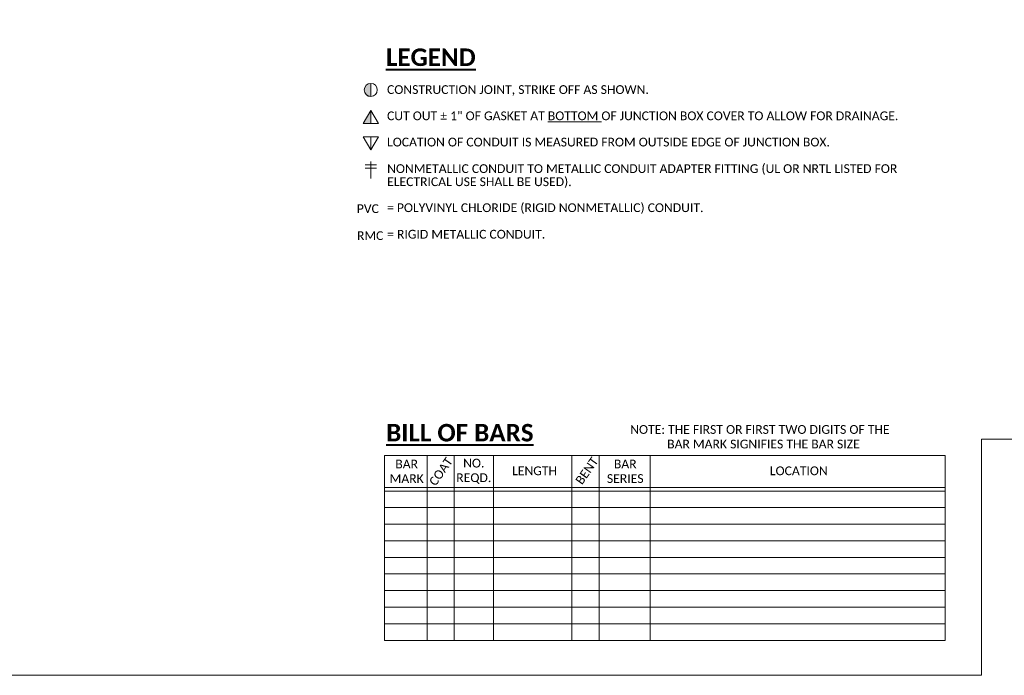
# Model space of a CAD drawing. Extents: x -1659 to -530, y -2368 to -1849.
# Tile 2 of 6: x -1263 to -1095, y -2368 to -2255. Entities that reach past the tile are written whole.
import ezdxf

# ---------------------------------------------------------------- set-up
doc = ezdxf.new("R2010")
doc.units = 0
doc.header["$MEASUREMENT"] = 0
doc.layers.add('B_ANNO_NOPLOT', color=47, linetype='Continuous', lineweight=18, plot=False)
for name, color, linetype, lineweight in [('B_ANNO_SYMB', 7, 'Continuous', 18), ('B_ANNO_TEXT', 7, 'Continuous', 18), ('B_ANNO_TEXT_TITLE', 7, 'Continuous', 40)]:
    doc.layers.add(name, color=color, linetype=linetype, lineweight=lineweight)
doc.styles.add('Annotative', font='calibri.ttf', dxfattribs={"height": 0.0625})
doc.styles.add('Title', font='calibrib.ttf', dxfattribs={"height": 0.125})

# ---------------------------------------------------------------- blocks, each defined once
blk = doc.blocks.new('triangle half solid')
at = {"layer": 'B_ANNO_SYMB'}
blk.add_hatch(color=256, dxfattribs=at).paths.add_polyline_path([(-2.44, 0.38), (-2.44, -1.88), (-3.74, -1.88)])
at = {"layer": 'B_ANNO_SYMB', "flags": 128}
for points in [[(-3.74, -1.88), (-2.44, 0.38), (-1.14, -1.88), (-3.74, -1.88)], [(-2.44, 0.38), (-2.44, -1.88), (-3.74, -1.88), (-2.44, 0.38)]]:
    blk.add_lwpolyline(points, dxfattribs=at)
blk = doc.blocks.new('triangle upside down')
at = {"layer": 'B_ANNO_SYMB'}
blk.add_line((0, -1.13), (0, 1.12), dxfattribs=at)
at = {"layer": 'B_ANNO_SYMB', "flags": 128}
blk.add_lwpolyline([(1.3, 1.12), (0, -1.13), (-1.3, 1.12), (1.3, 1.12)], dxfattribs=at)
blk = doc.blocks.new('circle half solid')
at = {"layer": 'B_ANNO_SYMB'}
h = blk.add_hatch(color=256, dxfattribs=at)
edge = h.paths.add_edge_path()
edge.add_line((-2.44, 0.38), (-2.44, -1.88))
edge.add_arc((-2.44, -0.75), 1.12, 90, 270, ccw=False)
at = {"layer": 'B_ANNO_SYMB', "flags": 128}
blk.add_lwpolyline([(-2.44, 0.38), (-2.44, -1.88, -1), (-2.44, 0.38)], format="xyb", dxfattribs=at)
at = {"layer": 'B_ANNO_SYMB'}
blk.add_circle((-2.44, -0.75), 1.12, dxfattribs=at)
blk = doc.blocks.new('INS_PPTAELEC_BASE')
at = {"layer": 'B_ANNO_NOPLOT', "flags": 128}
blk.add_lwpolyline([(0, 0), (0, 252), (323.9277, 252), (323.9277, 238.8552), (378, 238.8552), (378, 40.4996), (316.5708, 40.4996), (316.5708, 0)], close=True, dxfattribs=at)
at = {"layer": 'B_ANNO_SYMB'}
for p, q in [((214.2437, 37.6949), (310.3168, 37.6949)), ((214.2437, 37.6949), (214.2437, 5.9957)), ((221.558, 37.6949), (221.558, 5.9957)), ((226.1833, 37.6949), (226.1833, 5.9957)), ((232.8889, 37.6949), (232.8889, 5.9957)), ((246.318, 37.6949), (246.318, 5.9957)), ((251.0511, 37.6949), (251.0511, 5.9957)), ((259.7498, 37.6949), (259.7498, 5.9957)), ((310.3168, 37.6949), (310.3168, 5.9957)), ((214.2437, 32.2085), (310.3168, 32.2085)), ((214.2437, 31.5989), (310.3168, 31.5989)), ((214.2437, 28.7541), (310.3168, 28.7541)), ((214.2437, 25.9093), (310.3168, 25.9093)), ((214.2437, 23.0645), (310.3168, 23.0645)), ((214.2437, 20.2197), (310.3168, 20.2197)), ((214.2437, 17.3749), (310.3168, 17.3749)), ((214.2437, 14.5301), (310.3168, 14.5301)), ((214.2437, 11.6853), (310.3168, 11.6853)), ((214.2437, 8.8405), (310.3168, 8.8405)), ((214.2437, 5.9957), (310.3168, 5.9957))]:
    blk.add_line(p, q, dxfattribs=at)
at = {"color": 7, "linetype": 'Continuous', "lineweight": 18}
for name, p in [('circle half solid', (214.3122, 101.1214)), ('triangle half solid', (214.3122, 96.4905)), ('triangle upside down', (211.872, 91.2255))]:
    blk.add_blockref(name, p, dxfattribs=at)
at = {"layer": 'B_ANNO_TEXT', "char_height": 1.5, "attachment_point": 1, "line_spacing_factor": 0.9, "style": 'Annotative'}
for s, insert, width in [('CONSTRUCTION JOINT, STRIKE OFF AS SHOWN.\\P\\PCUT OUT %%P 1" OF GASKET AT {\\LBOTTOM} OF JUNCTION BOX COVER TO ALLOW FOR DRAINAGE.\\P\\PLOCATION OF CONDUIT IS MEASURED FROM OUTSIDE EDGE OF JUNCTION BOX.\\P\\P\\P\\P\\P= POLYVINYL CHLORIDE (RIGID NONMETALLIC) CONDUIT.', (214.6563, 101.1833), 90.888436), ('PVC', (209.4745, 80.7673), 93.293373)]:
    blk.add_mtext(s, dxfattribs=dict(at, insert=insert, width=width))
at = {"layer": 'B_ANNO_TEXT', "char_height": 1.5, "style": 'Annotative'}
for s, insert, width, attachment_point in [('NOTE: THE FIRST OR FIRST TWO DIGITS OF THE\\P            BAR MARK SIGNIFIES THE BAR SIZE', (256.3403, 42.9035), 48.958795, 1), ('\\pxqc;BAR\\PMARK', (218.0239, 34.9793), 25.627271, 5), ('\\pxqc;NO.\\PREQD.', (229.5286, 34.9793), 25.627271, 5), ('LENGTH', (236.0924, 35.8152), 25.627271, 1), ('\\pxqc;BAR\\PSERIES', (255.495, 34.9793), 25.627271, 5), ('LOCATION', (280.2858, 35.8152), 25.627271, 1)]:
    blk.add_mtext(s, dxfattribs=dict(at, insert=insert, width=width, attachment_point=attachment_point))
at = {"layer": 'B_ANNO_TEXT', "char_height": 1.5, "width": 25.627271, "attachment_point": 1, "rotation": 55, "style": 'Annotative'}
for s, insert in [('COAT', (221.7508, 33.2113)), ('BENT', (246.8403, 33.4288))]:
    blk.add_mtext(s, dxfattribs=dict(at, insert=insert))
at = {"layer": 'B_ANNO_TEXT_TITLE', "char_height": 3, "attachment_point": 1, "style": 'Title'}
for s, insert, width in [('{\\LLEGEND}', (214.472, 107.4783), 20.809062), ('{\\LBILL OF BARS}', (214.509, 43.1014), 36.915502)]:
    blk.add_mtext(s, dxfattribs=dict(at, insert=insert, width=width))
blk = doc.blocks.new('*U248')
at = {"layer": 'B_ANNO_NOPLOT', "flags": 128}
blk.add_lwpolyline([(0, 0), (0, 252), (323.9277, 252), (323.9277, 238.8552), (378, 238.8552), (378, 40.4996), (316.5708, 40.4996), (316.5708, 0)], close=True, dxfattribs=at)
blk = doc.blocks.new('cross')
at = {"layer": 'B_ANNO_SYMB'}
for p, q in [((-0.99, 0.89), (0.99, 0.89)), ((-0.99, 0.3), (0.99, 0.3)), ((0, 1.48), (0, -1.48))]:
    blk.add_line(p, q, dxfattribs=at)
blk = doc.blocks.new('*U233')
at = {"layer": 'B_ANNO_NOPLOT', "flags": 128}
blk.add_lwpolyline([(0, 0), (0, 252), (323.9277, 252), (323.9277, 238.8552), (378, 238.8552), (378, 40.4996), (316.5708, 40.4996), (316.5708, 0)], close=True, dxfattribs=at)
at = {"color": 7, "linetype": 'Continuous', "lineweight": 18}
blk.add_blockref('cross', (211.8798, 86.6496), dxfattribs=at)
at = {"layer": 'B_ANNO_TEXT', "char_height": 1.5, "attachment_point": 1, "line_spacing_factor": 0.9, "style": 'Annotative'}
for s, insert, width in [('NONMETALLIC CONDUIT TO METALLIC CONDUIT ADAPTER FITTING (UL OR NRTL LISTED FOR ELECTRICAL USE SHALL BE USED).\\P\\P\\P\\P= RIGID METALLIC CONDUIT.', (214.6707, 87.6322), 90.888436), ('RMC', (209.5094, 76.1377), 93.293373)]:
    blk.add_mtext(s, dxfattribs=dict(at, insert=insert, width=width))
blk = doc.blocks.new('*U231')
at = {"layer": 'B_ANNO_NOPLOT', "flags": 128}
blk.add_lwpolyline([(0, 0), (0, 252), (323.9277, 252), (323.9277, 238.8552), (378, 238.8552), (378, 40.4996), (316.5708, 40.4996), (316.5708, 0)], close=True, dxfattribs=at)
at = {"color": 7, "linetype": 'Continuous', "lineweight": 18}
blk.add_blockref('cross', (211.8798, 86.6496), dxfattribs=at)
at = {"layer": 'B_ANNO_TEXT', "char_height": 1.5, "attachment_point": 1, "line_spacing_factor": 0.9, "style": 'Annotative'}
for s, insert, width in [('NONMETALLIC CONDUIT TO METALLIC CONDUIT ADAPTER FITTING (UL OR NRTL LISTED FOR ELECTRICAL USE SHALL BE USED).\\P\\P\\P\\P= RIGID METALLIC CONDUIT.', (214.6707, 87.6322), 90.888436), ('RMC', (209.5094, 76.1377), 93.293373)]:
    blk.add_mtext(s, dxfattribs=dict(at, insert=insert, width=width))

msp = doc.modelspace()

# ---------------------------------------------------------------- block references
msp.add_blockref('INS_PPTAELEC_BASE', (-1415, -2367.75))

# ---------------------------------------------------------------- next in the draw order: block references
msp.add_blockref('*U248', (-1415, -2367.75))

# ---------------------------------------------------------------- next in the draw order: block references
msp.add_blockref('*U233', (-1415, -2367.75))

# ---------------------------------------------------------------- next in the draw order: block references
msp.add_blockref('*U231', (-1415, -2367.75))

doc.saveas('drawing.dxf')
